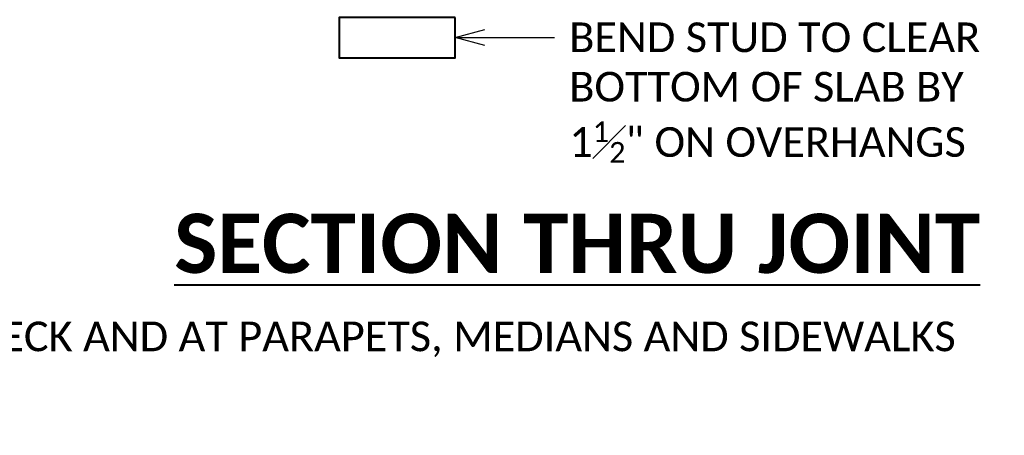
# Model space of a CAD drawing. Header units: metres. Extents: x -113 to 509, y -50 to 519.
# Tile 76 of 238: x -64 to -14, y 26 to 47. Entities that reach past the tile are written whole.
import ezdxf
from ezdxf import colors
from ezdxf.entities.mleader import LeaderData, LeaderLine
from ezdxf.enums import TextEntityAlignment as Align
from ezdxf.math import Vec2, Vec3

# ---------------------------------------------------------------- set-up
doc = ezdxf.new("R2010")
doc.units = ezdxf.units.M
doc.header["$MEASUREMENT"] = 0
for name, color, linetype, lineweight in [('B_ANNO_DIM', 7, 'Continuous', 18), ('B_ANNO_TEXT', 7, 'Continuous', 18), ('B_ANNO_TEXT_TITLE', 7, 'Continuous', 40), ('B_DETAIL_OBJ', 7, 'Continuous', 40)]:
    doc.layers.add(name, color=color, linetype=linetype, lineweight=lineweight)
doc.styles.add('Annotative', font='calibri.ttf', dxfattribs={"height": 0.0625})
doc.styles.get("Standard").update_dxf_attribs({"font": 'calibri.ttf'})
doc.styles.add('Title', font='calibrib.ttf', dxfattribs={"height": 0.125})

# ---------------------------------------------------------------- blocks, each defined once
blk = doc.blocks.new('_Open30')
at = {"color": 0, "linetype": 'ByBlock', "lineweight": -2}
for p, q in [((-1, 0.268), (0, 0)), ((0, 0), (-1, -0.268)), ((0, 0), (-1, 0))]:
    blk.add_line(p, q, dxfattribs=at)
blk = doc.blocks.new('INS_JTSS_A_SS_BASE')
at = {"layer": 'B_DETAIL_OBJ', "flags": 128}
blk.add_lwpolyline([(70.8967, -219.4141), (65.0327, -219.4141), (65.0327, -221.4581), (70.8967, -221.4581)], close=True, dxfattribs=at)
at = {"layer": 'B_ANNO_DIM', "style": 'Annotative'}
blk.add_attdef('DIST6', text='', height=1.5, rotation=90, dxfattribs=at).set_placement((10.1741, -92.4535), align=Align.MIDDLE_CENTER)
at = {"layer": 'B_ANNO_DIM', "lineweight": 30}
for tag, p in [('BAR1', (10.7294, -248.1165)), ('BAR3', (129.0984, -253.7669))]:
    blk.add_attdef(tag, text='', height=1.5, dxfattribs=at).set_placement(p, align=Align.TOP_LEFT)
at = {"layer": 'B_ANNO_DIM', "style": 'Annotative'}
for tag, p in [('BAR2', (96.1024, -274.8563)), ('BAR4', (122.9444, -296.1127))]:
    blk.add_attdef(tag, text='', height=1.5, dxfattribs=at).set_placement(p, align=Align.TOP_LEFT)
at = {"layer": 'B_ANNO_TEXT', "insert": (1.8454, -234.8137), "char_height": 1.5, "width": 109.373303, "attachment_point": 1, "line_spacing_factor": 0.9, "style": 'Annotative'}
blk.add_mtext('\\pxqc;EXTERIOR GIRDER TO EDGE OF DECK AND AT PARAPETS, MEDIANS AND SIDEWALKS', dxfattribs=at)
at = {"layer": 'B_ANNO_TEXT', "style": 'Annotative'}
for tag, p in [('SS', (321.0554, -84.683)), ('BID#', (275.9705, -312.1489))]:
    blk.add_attdef(tag, p, '', height=1.5, dxfattribs=at)
at = {"layer": 'B_ANNO_TEXT_TITLE', "insert": (56.6861, -229.3536, -1.6845), "char_height": 3, "attachment_point": 1, "line_spacing_factor": 0.8, "style": 'Title'}
blk.add_mtext('\\pxqc;{\\LSECTION THRU JOINT}', dxfattribs=at)
at = {"layer": 'B_ANNO_DIM'}
ml = blk.add_multileader_mtext('Standard', dxfattribs=at)
ml.set_content('\\A1;BEND STUD TO CLEAR\\PBOTTOM OF SLAB BY\\P1{\\H0.7x;\\S1#2;}" ON OVERHANGS', color=256)
ml.set_leader_properties()
ml.set_arrow_properties(name='OPEN30')
ml.build(insert=Vec2(0, 0))
ml.multileader.update_dxf_attribs({"text_right_attachment_type": 3, "dogleg_length": 0.0625, "arrow_head_size": 1.5, "scale": 24})
ctx = ml.context
ctx.base_point, ctx.scale, ctx.char_height, ctx.arrow_head_size, ctx.landing_gap_size, ctx.plane_origin = Vec3(75.9095, -220.4341), 24, 1.5, 1.5, 0.75, Vec3(70.8967, -220.4341)
ctx.right_attachment = 3
notes = []
notes.append((ctx, [(0, (1, 1, 0), (75.0719, -220.4341), (1, 0), 0.8376, [(0, [(70.8967, -220.4341), (75.0719, -220.4341), (75.0719, -220.4341)], 0, [])])]))
ctx.mtext.insert, ctx.mtext.flow_direction = Vec3(76.6595, -219.6732), 5
for ctx, leaders in notes:
    for number, flags, end, landing, length, lines in leaders:
        leader = LeaderData()
        leader.index, (leader.has_last_leader_line, leader.has_dogleg_vector, leader.attachment_direction) = number, flags
        leader.last_leader_point, leader.dogleg_vector, leader.dogleg_length = Vec3(end), Vec3(landing), length
        for number, points, colour, breaks in lines:
            line = LeaderLine()
            line.index, line.vertices, line.color, line.breaks = number, Vec3.list(points), colors.encode_raw_color(colour), breaks
            leader.lines.append(line)
        ctx.leaders.append(leader)

msp = doc.modelspace()

# ---------------------------------------------------------------- block references
msp.add_blockref('INS_JTSS_A_SS_BASE', (-112.829, 266.839))

doc.saveas('drawing.dxf')
